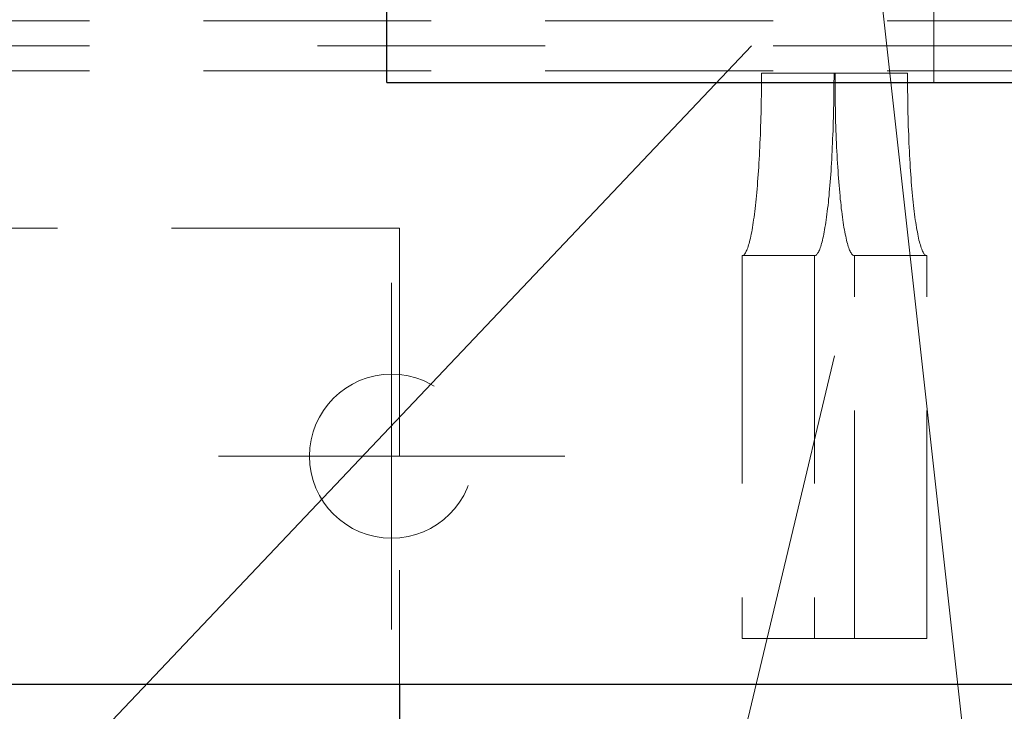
# Model space of a CAD drawing. Header units: millimetres. Extents: x -144 to 709, y 12312 to 12982.
# Tile 41 of 57: x 183.6 to 194.4, y 12734.81 to 12742.39. Entities that reach past the tile are written whole.
import ezdxf

# ---------------------------------------------------------------- set-up
doc = ezdxf.new("R2010")
doc.units = ezdxf.units.MM
doc.header["$LTSCALE"] = 10
doc.linetypes.add('HIDDEN', pattern=[0.375, 0.25, -0.125])
doc.linetypes.add('MITTE', pattern=[2, 1.25, -0.25, 0.25, -0.25])
doc.layers.get('Defpoints').update_dxf_attribs({"color": 1})
for name, color, linetype, lineweight in [('PS_Bolt', 4, 'Continuous', 13), ('PS_DIM', 4, 'Continuous', 13), ('PS_Hidden', 2, 'HIDDEN', 9), ('PS_Mid', 5, 'MITTE', 15), ('PS_Pos', 1, 'Continuous', 15), ('PS_Shape', 161, 'Continuous', 30), ('PS_SOLID', 7, 'Continuous', 30)]:
    doc.layers.add(name, color=color, linetype=linetype, lineweight=lineweight)
doc.styles.add('simplex', font='simplex.shx', dxfattribs={"width": 0.75})
doc.dimstyles.new('1_10_GŁ_DS1-LS10', dxfattribs={"dimtxt": 2, "dimasz": 2, "dimexe": 2, "dimexo": 5, "dimgap": 1, "dimtad": 1, "dimjust": 4, "dimdec": 0, "dimlfac": 10, "dimtxsty": 'simplex', "dimblk1": 'NONE', "dimsah": 1, "dimcen": 2, "dimclrd": 256, "dimclre": 256, "dimclrt": 3, "dimadec": 1, "dimazin": 0, "dimtfac": 1, "dimtdec": 0, "dimtmove": 2, "dimatfit": 3, "dimfxl": 1, "dimarcsym": 0})

# ---------------------------------------------------------------- blocks, each defined once
blk = doc.blocks.new('*D53')
at = {"layer": 'Defpoints', "color": 0, "transparency": 16777216}
for p in [(187.681, 12767.603), (187.681, 12746.603), (-62.639, 12735.103)]:
    blk.add_point(p, dxfattribs=at)
at = {"layer": 'PS_DIM', "lineweight": -2, "transparency": 16777216}
for p, q in [((-62.639, 12740.103), (-62.639, 12769.603)), ((187.681, 12751.603), (187.681, 12769.603)), ((-62.639, 12767.603), (185.681, 12767.603))]:
    blk.add_line(p, q, dxfattribs=at)
at = {"layer": 'PS_DIM', "transparency": 16777216}
blk.add_solid([(185.681, 12767.936), (185.681, 12767.269), (187.681, 12767.603)], dxfattribs=at)
at = {"layer": 'PS_DIM', "color": 3, "transparency": 16777216, "insert": (185.661, 12763.94), "char_height": 2, "attachment_point": 5, "rotation": 90, "style": 'simplex'}
blk.add_mtext('7990', dxfattribs=at)
blk = doc.blocks.new('_None')
blk = doc.blocks.new('*D54')
at = {"layer": 'Defpoints', "color": 0, "transparency": 16777216}
for p in [(196.681, 12767.603), (196.681, 12746.603), (-62.639, 12735.103)]:
    blk.add_point(p, dxfattribs=at)
at = {"layer": 'PS_DIM', "lineweight": -2, "transparency": 16777216}
for p, q in [((-62.639, 12740.103), (-62.639, 12769.603)), ((196.681, 12751.603), (196.681, 12769.603)), ((-62.639, 12767.603), (194.681, 12767.603))]:
    blk.add_line(p, q, dxfattribs=at)
at = {"layer": 'PS_DIM', "transparency": 16777216}
blk.add_solid([(194.681, 12767.936), (194.681, 12767.269), (196.681, 12767.603)], dxfattribs=at)
at = {"layer": 'PS_DIM', "color": 3, "transparency": 16777216, "insert": (194.661, 12763.94), "char_height": 2, "attachment_point": 5, "rotation": 90, "style": 'simplex'}
blk.add_mtext('8080', dxfattribs=at)
blk = doc.blocks.new('*D55')
at = {"layer": 'Defpoints', "color": 0, "transparency": 16777216}
for p in [(207.13, 12767.603), (207.13, 12754.103), (-62.639, 12735.103)]:
    blk.add_point(p, dxfattribs=at)
at = {"layer": 'PS_DIM', "lineweight": -2, "transparency": 16777216}
for p, q in [((-62.639, 12740.103), (-62.639, 12769.603)), ((207.13, 12759.103), (207.13, 12769.603)), ((-62.639, 12767.603), (205.13, 12767.603))]:
    blk.add_line(p, q, dxfattribs=at)
at = {"layer": 'PS_DIM', "transparency": 16777216}
blk.add_solid([(205.13, 12767.936), (205.13, 12767.269), (207.13, 12767.603)], dxfattribs=at)
at = {"layer": 'PS_DIM', "color": 3, "transparency": 16777216, "insert": (205.11, 12764.047), "char_height": 2, "attachment_point": 5, "rotation": 90, "style": 'simplex'}
blk.add_mtext('8184', dxfattribs=at)
blk = doc.blocks.new('*D56')
at = {"layer": 'Defpoints', "color": 0, "transparency": 16777216}
for p in [(303.13, 12767.603), (303.13, 12754.103), (-62.639, 12735.103)]:
    blk.add_point(p, dxfattribs=at)
at = {"layer": 'PS_DIM', "lineweight": -2, "transparency": 16777216}
for p, q in [((-62.639, 12740.103), (-62.639, 12769.603)), ((303.13, 12759.103), (303.13, 12769.603)), ((-62.639, 12767.603), (301.13, 12767.603))]:
    blk.add_line(p, q, dxfattribs=at)
at = {"layer": 'PS_DIM', "transparency": 16777216}
blk.add_solid([(301.13, 12767.936), (301.13, 12767.269), (303.13, 12767.603)], dxfattribs=at)
at = {"layer": 'PS_DIM', "color": 3, "transparency": 16777216, "insert": (301.11, 12763.511), "char_height": 2, "attachment_point": 5, "rotation": 90, "style": 'simplex'}
blk.add_mtext('11882', dxfattribs=at)
blk = doc.blocks.new('*D57')
at = {"layer": 'Defpoints', "color": 0, "transparency": 16777216}
for p in [(316.983, 12767.603), (316.983, 12749.103), (-62.639, 12735.103)]:
    blk.add_point(p, dxfattribs=at)
at = {"layer": 'PS_DIM', "lineweight": -2, "transparency": 16777216}
for p, q in [((-62.639, 12740.103), (-62.639, 12769.603)), ((316.983, 12754.103), (316.983, 12769.603)), ((-62.639, 12767.603), (314.983, 12767.603))]:
    blk.add_line(p, q, dxfattribs=at)
at = {"layer": 'PS_DIM', "transparency": 16777216}
blk.add_solid([(314.983, 12767.936), (314.983, 12767.269), (316.983, 12767.603)], dxfattribs=at)
at = {"layer": 'PS_DIM', "color": 3, "transparency": 16777216, "insert": (314.963, 12763.369), "char_height": 2, "attachment_point": 5, "rotation": 90, "style": 'simplex'}
blk.add_mtext('12020', dxfattribs=at)
blk = doc.blocks.new('*X283')
at = {"layer": 'PS_Hidden', "color": 2, "linetype": 'HIDDEN'}
for p, q in [((193.63, 12742.503), (193.63, 12741.703)), ((151.867, 12742.378), (230.13, 12742.378)), ((151.867, 12741.828), (230.13, 12741.828)), ((191.739, 12741.754), (191.739, 12741.803)), ((191.739, 12741.803), (191.739, 12741.803)), ((191.739, 12741.803), (192.535, 12741.803)), ((191.739, 12741.705), (191.739, 12741.754)), ((192.535, 12741.754), (192.534, 12741.705)), ((192.535, 12741.803), (192.535, 12741.754)), ((193.341, 12741.803), (192.535, 12741.803)), ((192.546, 12741.803), (192.546, 12741.754)), ((192.546, 12741.754), (192.546, 12741.705)), ((193.341, 12741.754), (193.341, 12741.803)), ((193.341, 12741.803), (193.341, 12741.803)), ((193.341, 12741.705), (193.341, 12741.754)), ((191.738, 12741.607), (191.739, 12741.656)), ((191.739, 12741.656), (191.739, 12741.705)), ((192.534, 12741.705), (192.534, 12741.656)), ((192.534, 12741.656), (192.534, 12741.607)), ((192.546, 12741.705), (192.546, 12741.656)), ((192.546, 12741.656), (192.547, 12741.607)), ((193.342, 12741.656), (193.341, 12741.705)), ((193.342, 12741.607), (193.342, 12741.656)), ((191.737, 12741.509), (191.738, 12741.558)), ((191.738, 12741.558), (191.738, 12741.607)), ((192.533, 12741.558), (192.532, 12741.509)), ((192.534, 12741.607), (192.533, 12741.558)), ((192.547, 12741.607), (192.547, 12741.558)), ((192.547, 12741.558), (192.548, 12741.509)), ((193.343, 12741.558), (193.342, 12741.607)), ((193.344, 12741.509), (193.343, 12741.558)), ((191.735, 12741.413), (191.736, 12741.461)), ((191.736, 12741.461), (191.737, 12741.509)), ((192.532, 12741.461), (192.531, 12741.413)), ((192.532, 12741.509), (192.532, 12741.461)), ((192.548, 12741.509), (192.549, 12741.461)), ((192.549, 12741.461), (192.55, 12741.413)), ((193.344, 12741.461), (193.344, 12741.509)), ((193.345, 12741.413), (193.344, 12741.461)), ((191.733, 12741.317), (191.734, 12741.365)), ((191.734, 12741.365), (191.735, 12741.413)), ((192.53, 12741.365), (192.528, 12741.317)), ((192.531, 12741.413), (192.53, 12741.365)), ((192.55, 12741.413), (192.551, 12741.365)), ((192.551, 12741.365), (192.552, 12741.317)), ((193.346, 12741.365), (193.345, 12741.413)), ((193.348, 12741.317), (193.346, 12741.365)), ((191.728, 12741.175), (191.73, 12741.222)), ((191.73, 12741.222), (191.732, 12741.269)), ((191.732, 12741.269), (191.733, 12741.317)), ((192.526, 12741.222), (192.524, 12741.175)), ((192.527, 12741.269), (192.526, 12741.222)), ((192.528, 12741.317), (192.527, 12741.269)), ((192.552, 12741.317), (192.553, 12741.269)), ((192.553, 12741.269), (192.555, 12741.222)), ((192.555, 12741.222), (192.556, 12741.175)), ((193.349, 12741.269), (193.348, 12741.317)), ((193.35, 12741.222), (193.349, 12741.269)), ((193.352, 12741.175), (193.35, 12741.222)), ((191.725, 12741.083), (191.727, 12741.129)), ((191.727, 12741.129), (191.728, 12741.175)), ((192.522, 12741.129), (192.52, 12741.083)), ((192.524, 12741.175), (192.522, 12741.129)), ((192.556, 12741.175), (192.558, 12741.129)), ((192.558, 12741.129), (192.56, 12741.083)), ((193.354, 12741.129), (193.352, 12741.175)), ((193.355, 12741.083), (193.354, 12741.129)), ((191.721, 12740.992), (191.723, 12741.037)), ((191.723, 12741.037), (191.725, 12741.083)), ((192.519, 12741.037), (192.516, 12740.992)), ((192.52, 12741.083), (192.519, 12741.037)), ((192.56, 12741.083), (192.562, 12741.037)), ((192.562, 12741.037), (192.564, 12740.992)), ((193.357, 12741.037), (193.355, 12741.083)), ((193.359, 12740.992), (193.357, 12741.037)), ((191.714, 12740.86), (191.717, 12740.904)), ((191.717, 12740.904), (191.719, 12740.948)), ((191.719, 12740.948), (191.721, 12740.992)), ((192.512, 12740.904), (192.51, 12740.86)), ((192.514, 12740.948), (192.512, 12740.904)), ((192.516, 12740.992), (192.514, 12740.948)), ((192.564, 12740.992), (192.566, 12740.948)), ((192.566, 12740.948), (192.568, 12740.904)), ((192.568, 12740.904), (192.571, 12740.86)), ((193.362, 12740.948), (193.359, 12740.992)), ((193.364, 12740.904), (193.362, 12740.948)), ((193.366, 12740.86), (193.364, 12740.904)), ((191.709, 12740.775), (191.712, 12740.817)), ((191.712, 12740.817), (191.714, 12740.86)), ((192.507, 12740.817), (192.504, 12740.775)), ((192.51, 12740.86), (192.507, 12740.817)), ((192.571, 12740.86), (192.573, 12740.817)), ((192.573, 12740.817), (192.576, 12740.775)), ((193.369, 12740.817), (193.366, 12740.86)), ((193.371, 12740.775), (193.369, 12740.817)), ((191.7, 12740.651), (191.703, 12740.692)), ((191.703, 12740.692), (191.706, 12740.733)), ((191.706, 12740.733), (191.709, 12740.775)), ((192.499, 12740.692), (192.496, 12740.651)), ((192.502, 12740.733), (192.499, 12740.692)), ((192.504, 12740.775), (192.502, 12740.733)), ((192.576, 12740.775), (192.579, 12740.733)), ((192.579, 12740.733), (192.582, 12740.692)), ((192.582, 12740.692), (192.584, 12740.651)), ((193.374, 12740.733), (193.371, 12740.775)), ((193.377, 12740.692), (193.374, 12740.733)), ((193.38, 12740.651), (193.377, 12740.692)), ((191.691, 12740.534), (191.694, 12740.572)), ((191.694, 12740.572), (191.697, 12740.611)), ((191.697, 12740.611), (191.7, 12740.651)), ((192.49, 12740.572), (192.486, 12740.534)), ((192.493, 12740.611), (192.49, 12740.572)), ((192.496, 12740.651), (192.493, 12740.611)), ((192.584, 12740.651), (192.588, 12740.611)), ((192.588, 12740.611), (192.591, 12740.572)), ((192.591, 12740.572), (192.594, 12740.534)), ((193.383, 12740.611), (193.38, 12740.651)), ((193.386, 12740.572), (193.383, 12740.611)), ((193.389, 12740.534), (193.386, 12740.572)), ((191.681, 12740.424), (191.684, 12740.46)), ((191.684, 12740.46), (191.688, 12740.496)), ((191.688, 12740.496), (191.691, 12740.534)), ((192.48, 12740.46), (192.476, 12740.424)), ((192.483, 12740.496), (192.48, 12740.46)), ((192.486, 12740.534), (192.483, 12740.496)), ((192.594, 12740.534), (192.597, 12740.496)), ((192.597, 12740.496), (192.601, 12740.46)), ((192.601, 12740.46), (192.604, 12740.424)), ((193.393, 12740.496), (193.389, 12740.534)), ((193.396, 12740.46), (193.393, 12740.496)), ((193.4, 12740.424), (193.396, 12740.46)), ((191.669, 12740.321), (191.673, 12740.354)), ((191.673, 12740.354), (191.677, 12740.389)), ((191.677, 12740.389), (191.681, 12740.424)), ((192.469, 12740.354), (192.465, 12740.321)), ((192.473, 12740.389), (192.469, 12740.354)), ((192.476, 12740.424), (192.473, 12740.389)), ((192.604, 12740.424), (192.608, 12740.389)), ((192.608, 12740.389), (192.612, 12740.354)), ((192.612, 12740.354), (192.615, 12740.321)), ((193.403, 12740.389), (193.4, 12740.424)), ((193.407, 12740.354), (193.403, 12740.389)), ((193.411, 12740.321), (193.407, 12740.354)), ((191.658, 12740.226), (191.662, 12740.257)), ((191.662, 12740.257), (191.666, 12740.288)), ((191.666, 12740.288), (191.669, 12740.321)), ((192.457, 12740.257), (192.453, 12740.226)), ((192.461, 12740.288), (192.457, 12740.257)), ((192.465, 12740.321), (192.461, 12740.288)), ((192.615, 12740.321), (192.619, 12740.288)), ((192.619, 12740.288), (192.623, 12740.257)), ((192.623, 12740.257), (192.627, 12740.226)), ((193.415, 12740.288), (193.411, 12740.321)), ((193.419, 12740.257), (193.415, 12740.288)), ((193.423, 12740.226), (193.419, 12740.257)), ((191.64, 12740.113), (191.645, 12740.14)), ((191.645, 12740.14), (191.649, 12740.168)), ((191.649, 12740.168), (191.653, 12740.196)), ((191.653, 12740.196), (191.658, 12740.226)), ((192.44, 12740.14), (192.436, 12740.113)), ((192.445, 12740.168), (192.44, 12740.14)), ((192.449, 12740.196), (192.445, 12740.168)), ((192.453, 12740.226), (192.449, 12740.196)), ((192.627, 12740.226), (192.632, 12740.196)), ((192.632, 12740.196), (192.636, 12740.168)), ((192.636, 12740.168), (192.64, 12740.14)), ((192.64, 12740.14), (192.644, 12740.113)), ((193.427, 12740.196), (193.423, 12740.226)), ((193.431, 12740.168), (193.427, 12740.196)), ((193.436, 12740.14), (193.431, 12740.168)), ((193.44, 12740.113), (193.436, 12740.14)), ((187.768, 12740.103), (151.867, 12740.103)), ((187.768, 12740.103), (187.768, 12735.103)), ((191.622, 12740.016), (191.627, 12740.039)), ((191.627, 12740.039), (191.632, 12740.063)), ((191.632, 12740.063), (191.636, 12740.087)), ((191.636, 12740.087), (191.64, 12740.113)), ((192.422, 12740.039), (192.418, 12740.016)), ((192.427, 12740.063), (192.422, 12740.039)), ((192.432, 12740.087), (192.427, 12740.063)), ((192.436, 12740.113), (192.432, 12740.087)), ((192.644, 12740.113), (192.649, 12740.087)), ((192.649, 12740.087), (192.653, 12740.063)), ((192.653, 12740.063), (192.658, 12740.039)), ((192.658, 12740.039), (192.663, 12740.016)), ((193.444, 12740.087), (193.44, 12740.113)), ((193.449, 12740.063), (193.444, 12740.087)), ((193.453, 12740.039), (193.449, 12740.063)), ((193.458, 12740.016), (193.453, 12740.039)), ((191.594, 12739.904), (191.598, 12739.92)), ((191.598, 12739.92), (191.603, 12739.937)), ((191.603, 12739.937), (191.608, 12739.955)), ((191.608, 12739.955), (191.613, 12739.974)), ((191.613, 12739.974), (191.618, 12739.995)), ((191.618, 12739.995), (191.622, 12740.016)), ((192.394, 12739.92), (192.389, 12739.904)), ((192.399, 12739.937), (192.394, 12739.92)), ((192.404, 12739.955), (192.399, 12739.937)), ((192.408, 12739.974), (192.404, 12739.955)), ((192.413, 12739.995), (192.408, 12739.974)), ((192.418, 12740.016), (192.413, 12739.995)), ((192.663, 12740.016), (192.667, 12739.995)), ((192.667, 12739.995), (192.672, 12739.974)), ((192.672, 12739.974), (192.677, 12739.955)), ((192.677, 12739.955), (192.682, 12739.937)), ((192.682, 12739.937), (192.686, 12739.92)), ((192.686, 12739.92), (192.691, 12739.904)), ((193.463, 12739.995), (193.458, 12740.016)), ((193.467, 12739.974), (193.463, 12739.995)), ((193.472, 12739.955), (193.467, 12739.974)), ((193.477, 12739.937), (193.472, 12739.955)), ((193.482, 12739.92), (193.477, 12739.937)), ((193.487, 12739.904), (193.482, 12739.92)), ((191.537, 12739.805), (191.543, 12739.808)), ((191.543, 12739.808), (191.548, 12739.812)), ((191.548, 12739.812), (191.553, 12739.818)), ((191.553, 12739.818), (191.558, 12739.824)), ((191.558, 12739.824), (191.563, 12739.832)), ((191.563, 12739.832), (191.568, 12739.841)), ((191.568, 12739.841), (191.573, 12739.851)), ((191.573, 12739.851), (191.579, 12739.863)), ((191.579, 12739.863), (191.584, 12739.875)), ((191.584, 12739.875), (191.589, 12739.889)), ((191.589, 12739.889), (191.594, 12739.904)), ((192.338, 12739.808), (192.333, 12739.805)), ((192.343, 12739.812), (192.338, 12739.808)), ((192.348, 12739.818), (192.343, 12739.812)), ((192.354, 12739.824), (192.348, 12739.818)), ((192.359, 12739.832), (192.354, 12739.824)), ((192.364, 12739.841), (192.359, 12739.832)), ((192.369, 12739.851), (192.364, 12739.841)), ((192.374, 12739.863), (192.369, 12739.851)), ((192.379, 12739.875), (192.374, 12739.863)), ((192.384, 12739.889), (192.379, 12739.875)), ((192.389, 12739.904), (192.384, 12739.889)), ((192.691, 12739.904), (192.696, 12739.889)), ((192.696, 12739.889), (192.701, 12739.875)), ((192.701, 12739.875), (192.706, 12739.863)), ((192.706, 12739.863), (192.711, 12739.851)), ((192.711, 12739.851), (192.717, 12739.841)), ((192.717, 12739.841), (192.722, 12739.832)), ((192.722, 12739.832), (192.727, 12739.824)), ((192.727, 12739.824), (192.732, 12739.818)), ((192.732, 12739.818), (192.737, 12739.812)), ((192.737, 12739.812), (192.742, 12739.808)), ((192.742, 12739.808), (192.748, 12739.805)), ((193.492, 12739.889), (193.487, 12739.904)), ((193.497, 12739.875), (193.492, 12739.889)), ((193.502, 12739.863), (193.497, 12739.875)), ((193.507, 12739.851), (193.502, 12739.863)), ((193.512, 12739.841), (193.507, 12739.851)), ((193.517, 12739.832), (193.512, 12739.841)), ((193.522, 12739.824), (193.517, 12739.832)), ((193.527, 12739.818), (193.522, 12739.824)), ((193.533, 12739.812), (193.527, 12739.818)), ((193.538, 12739.808), (193.533, 12739.812)), ((193.543, 12739.805), (193.538, 12739.808)), ((191.527, 12739.803), (191.527, 12735.603)), ((192.322, 12739.803), (191.527, 12739.803)), ((191.527, 12739.803), (191.532, 12739.803)), ((191.532, 12739.803), (191.537, 12739.805)), ((192.322, 12739.803), (192.322, 12735.603)), ((192.328, 12739.803), (192.322, 12739.803)), ((192.322, 12739.803), (192.322, 12739.803)), ((192.333, 12739.805), (192.328, 12739.803)), ((192.748, 12739.805), (192.753, 12739.803)), ((192.753, 12739.803), (192.758, 12739.803)), ((192.758, 12735.603), (192.758, 12739.803)), ((192.758, 12739.803), (192.758, 12739.803)), ((192.758, 12739.803), (193.553, 12739.803)), ((193.548, 12739.803), (193.543, 12739.805)), ((193.553, 12739.803), (193.548, 12739.803)), ((193.553, 12735.603), (193.553, 12739.803)), ((192.322, 12735.603), (191.527, 12735.603)), ((192.322, 12735.603), (193.553, 12735.603))]:
    blk.add_line(p, q, dxfattribs=at)
at = {"layer": 'PS_Hidden', "color": 2, "extrusion": (0, 0, -1)}
blk.add_circle((-187.681, 12737.603), 0.9, dxfattribs=at)
at = {"layer": 'PS_Mid', "color": 5, "linetype": 'MITTE'}
for p, q in [((151.867, 12742.103), (230.13, 12742.103)), ((187.681, 12739.503), (187.681, 12735.703)), ((189.581, 12737.603), (185.781, 12737.603))]:
    blk.add_line(p, q, dxfattribs=at)
at = {"layer": 'PS_SOLID', "color": 7, "linetype": 'Continuous'}
for p, q in [((187.63, 12741.703), (187.63, 12742.503)), ((187.63, 12741.703), (195.63, 12741.703)), ((151.867, 12735.103), (195.63, 12735.103)), ((187.768, 12735.103), (187.768, 12732.103))]:
    blk.add_line(p, q, dxfattribs=at)
blk = doc.blocks.new('*X285')
at = {"color": 4, "linetype": 'Continuous'}
blk.add_line((187.681, 12737.603), (187.681, 12737.603), dxfattribs=at)
blk.add_line((187.681, 12737.603), (187.681, 12737.603), dxfattribs=at)
blk.add_line((187.681, 12737.603), (187.681, 12737.603), dxfattribs=at)
blk.add_line((187.681, 12737.603), (187.681, 12737.603), dxfattribs=at)
blk.add_line((187.681, 12737.603), (187.681, 12737.603), dxfattribs=at)
blk = doc.blocks.new('*X309')
at = {"color": 1}
blk.add_line((192.54, 12747.253), (195.064, 12724.593), dxfattribs=at)
blk = doc.blocks.new('*X310')
at = {"color": 1}
blk.add_line((191.63, 12742.103), (179.766, 12729.594), dxfattribs=at)
blk = doc.blocks.new('*X312')
at = {"color": 1}
blk.add_line((192.54, 12738.703), (189.625, 12726.495), dxfattribs=at)

msp = doc.modelspace()

# ---------------------------------------------------------------- block references
at = {"layer": 'PS_Bolt', "color": 4}
msp.add_blockref('*X285', (0, 0), dxfattribs=at)
at = {"layer": 'PS_Pos'}
for name in ['*X309', '*X310', '*X312']:
    msp.add_blockref(name, (0, 0), dxfattribs=at)
at = {"layer": 'PS_Shape', "color": 6}
msp.add_blockref('*X283', (0, 0), dxfattribs=at)

# ---------------------------------------------------------------- dimensions: what is measured, and where the dimension line sits
at = {"layer": 'PS_DIM'}
for base, p2, text, picture, middle in [((187.681, 12767.603), (187.681, 12746.603), '7990', '*D53', (185.661, 12763.94)), ((196.681, 12767.603), (196.681, 12746.603), '8080', '*D54', (194.661, 12763.94)), ((207.13, 12767.603), (207.13, 12754.103), '8184', '*D55', (205.11, 12764.047)), ((303.13, 12767.603), (303.13, 12754.103), '11882', '*D56', (301.11, 12763.511)), ((316.983, 12767.603), (316.983, 12749.103), '12020', '*D57', (314.963, 12763.369))]:
    dim = msp.add_linear_dim(base=base, p1=(-62.639, 12735.103), p2=p2, text=text, dimstyle='1_10_GŁ_DS1-LS10', dxfattribs=at)
    dim.commit()
    dim.dimension.update_dxf_attribs({"geometry": picture, "text_midpoint": middle, "dimtype": 128, "text_rotation": 90})

doc.saveas('drawing.dxf')
